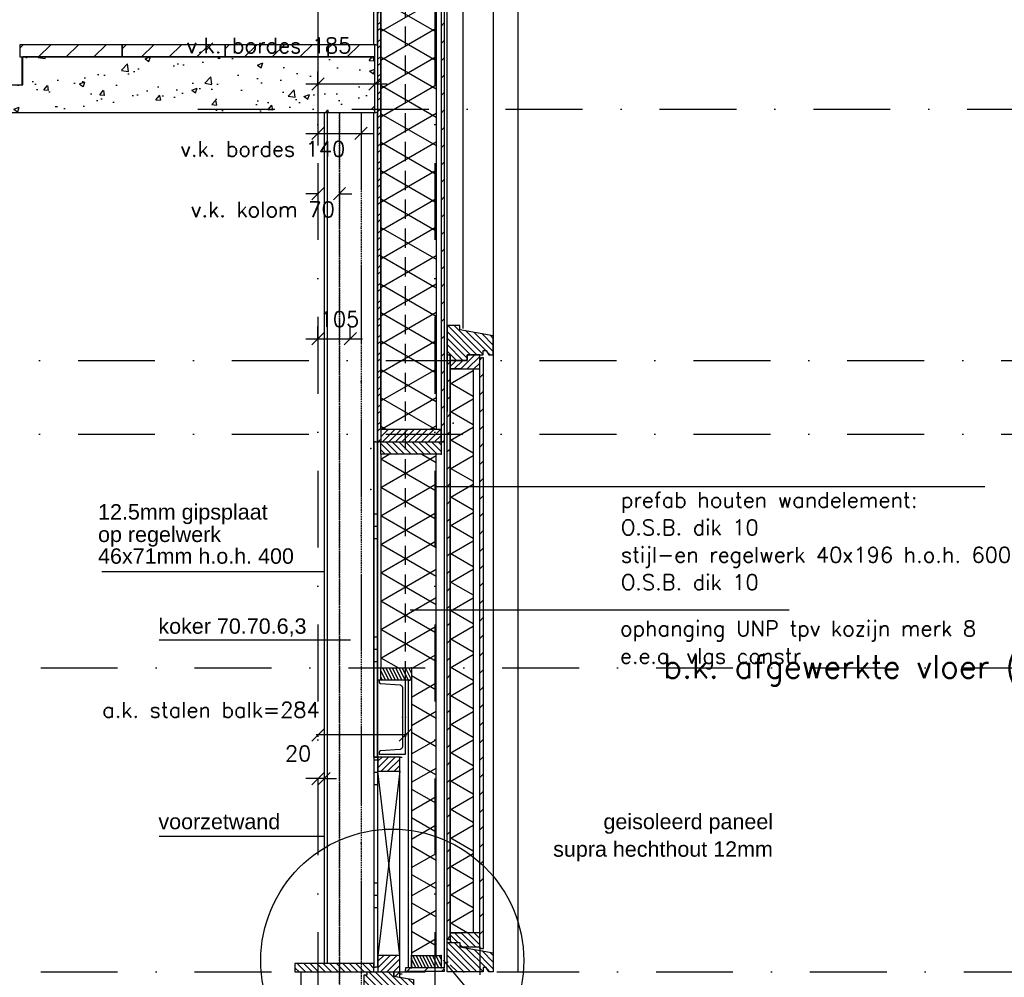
# Model space of a CAD drawing. Extents: x 0 to 317513, y 0 to 193913.
# Tile 89 of 105: x 237278 to 240478, y 156494 to 159607. Entities that reach past the tile are written whole.
import ezdxf

# ---------------------------------------------------------------- set-up
doc = ezdxf.new("R2010")
doc.units = 0
doc.header["$LTSCALE"] = 20
doc.header["$MEASUREMENT"] = 0
doc.header["$PDSIZE"] = -1
for name, pattern in [('DASHDOT', [25, 12.5, -6.25, 0, -6.25]), ('DASHED2', [0.375, 0.25, -0.125]), ('DD1', [2.66667, 1.66667, -0.5, 0, -0.5]), ('HIDDEN2', [4.6875, 3.125, -1.5625])]:
    doc.linetypes.add(name, pattern=pattern)
doc.layers.get('0').update_dxf_attribs({"linetype": 'CONTINUOUS'})
doc.layers.get('DEFPOINTS').update_dxf_attribs({"linetype": 'CONTINUOUS'})
for name, color, linetype in [('25', 7, 'CONTINUOUS'), ('_DETAILNUMMERS', 4, 'CONTINUOUS'), ('A--01A1_ACEER', 1, 'CONTINUOUS'), ('A--124D2TRAPPEN', 4, 'CONTINUOUS'), ('A--A21--_F-23-', 9, 'CONTINUOUS'), ('A--A22--_F123-', 9, 'CONTINUOUS'), ('A--A25--_F--3-', 9, 'CONTINUOUS'), ('A--A35--_F--3-', 9, 'CONTINUOUS'), ('A--A42--_F--3-', 9, 'CONTINUOUS'), ('A--A42--_F-23-', 9, 'CONTINUOUS'), ('A--A42--_F123-', 9, 'CONTINUOUS'), ('A--L13A1_VLOEREN', 1, 'CONTINUOUS'), ('A--L21--', 3, 'CONTINUOUS'), ('A--L21--_F--3-', 7, 'CONTINUOUS'), ('A--L22D1_BINNENWAND', 1, 'CONTINUOUS'), ('A--L25--', 7, 'CONTINUOUS'), ('A--L25--_F-23-', 7, 'CONTINUOUS'), ('A--L28--', 7, 'CONTINUOUS'), ('A--L28--_F--3-', 1, 'CONTINUOUS'), ('A--L28D1_KONSTRUKTIES', 1, 'CONTINUOUS'), ('A--L28DC1_KONSTRUKTIES', 1, 'HIDDEN2'), ('A--L30--', 7, 'CONTINUOUS'), ('A--L30--_F123-', 7, 'CONTINUOUS'), ('A--L31--', 2, 'CONTINUOUS'), ('A--L31--_F--3-', 7, 'CONTINUOUS'), ('A--L31A1_BUITENKOZIJN', 1, 'CONTINUOUS'), ('A--L31D1_BUITENKOZIJN', 1, 'CONTINUOUS'), ('A--L42--', 7, 'CONTINUOUS'), ('A--L42--_F--3-', 7, 'CONTINUOUS'), ('A--L42--_F-23-', 7, 'CONTINUOUS'), ('A--M$1A-_F123-', 1, 'CONTINUOUS'), ('A--M01A1_MAATVOERING', 1, 'CONTINUOUS'), ('A--M01B1_HOOGTE_MAATV', 1, 'CONTINUOUS'), ('A--T$1A-_F123_20', 1, 'CONTINUOUS'), ('A--T01A-25_TEKST', 2, 'CONTINUOUS'), ('A--T01B2_HOOGTE_MAATV', 2, 'CONTINUOUS'), ('A--T01B3_HOOGTE_MAATV', 3, 'CONTINUOUS'), ('STRAMIEN', 8, 'DD1'), ('X--LR---_CP', 7, 'CONTINUOUS'), ('Ztrappenrood', 1, 'CONTINUOUS')]:
    doc.layers.add(name, color=color, linetype=linetype)
doc.styles.add('ALFA-0_25', font='ROMANS')
doc.styles.add('EB2', font='ARIAL.TTF')
doc.styles.add('HIEMSTRA', font='romans.shx')
doc.styles.add('HOOGTEXT', font='ROMANS.shx', dxfattribs={"height": 2.5})
doc.dimstyles.new('ALFA-0_25', dxfattribs={"dimscale": 40, "dimtxt": 2.5, "dimasz": 2.5, "dimexe": 0.3, "dimexo": 0.3, "dimgap": 1.25, "dimtad": 1, "dimdec": 0, "dimzin": 0, "dimdsep": 46, "dimtxsty": 'ALFA-0_25', "dimblk1": 'OBLIQUE', "dimblk2": 'OBLIQUE', "dimsah": 1, "dimcen": 0.09, "dimdle": 0.3, "dimclrd": 1, "dimclre": 1, "dimclrt": 2, "dimadec": 0, "dimazin": 0, "dimtfac": 1, "dimtdec": 0, "dimtofl": 0, "dimtmove": 2, "dimatfit": 3, "dimldrblk": 'OBLIQUE', "dimfxl": 0, "dimtvp": 625, "dimtolj": 1, "dimtzin": 0, "dimarcsym": 0})
doc.dimstyles.get("Standard").update_dxf_attribs({"dimscale": 40, "dimtxt": 2.5, "dimasz": 2, "dimexe": 0.3, "dimexo": 0.3, "dimgap": 2, "dimtad": 1, "dimdec": 0, "dimzin": 0, "dimdsep": 46, "dimtxsty": 'HIEMSTRA', "dimblk1": 'OBLIQUE', "dimblk2": 'OBLIQUE', "dimsah": 1, "dimcen": 0.09, "dimdle": 0.3, "dimclrd": 1, "dimclre": 1, "dimclrt": 3, "dimadec": 0, "dimazin": 0, "dimtfac": 1, "dimtdec": 4, "dimtix": 1, "dimtmove": 2, "dimatfit": 3, "dimldrblk": 'OBLIQUE', "dimfxl": 0, "dimtvp": 625, "dimtolj": 1, "dimtzin": 0, "dimarcsym": 0})
doc.dimstyles.new('STANDARD$0', dxfattribs={"dimscale": 50, "dimtxt": 2.5, "dimasz": 2, "dimexe": 2, "dimexo": 0, "dimgap": 2, "dimtad": 1, "dimdec": 0, "dimzin": 0, "dimdsep": 46, "dimtxsty": 'ALFA-0_25', "dimblk1": 'OBLIQUE', "dimblk2": 'OBLIQUE', "dimsah": 1, "dimcen": -3, "dimdle": 2, "dimclrd": 1, "dimclre": 1, "dimclrt": 2, "dimadec": 0, "dimazin": 0, "dimtfac": 0.666667, "dimtofl": 0, "dimtmove": 2, "dimatfit": 3, "dimldrblk": 'OBLIQUE', "dimfxl": 0, "dimtvp": 0.833333, "dimtolj": 1, "dimtzin": 0, "dimarcsym": 0})
pattern_1 = [(135, (397244.686, 58203.424), (10.6066017, 10.6066017), [])]
pattern_2 = [(180, (0, 0), (-5e-14, -400), []), (180, (-5e-15, -40), (-5e-14, -400), []), (180, (-1e-14, -80), (-5e-14, -400), [])]

# ---------------------------------------------------------------- blocks, each defined once
blk = doc.blocks.new('HOOGTEP')
at = {"layer": 'A--M01A1_MAATVOERING'}
for p, q in [((0, 0), (0.624, 2.33)), ((0.624, 2.33), (8.794, 2.33)), ((-2.415, 0.647), (0, 0))]:
    blk.add_line(p, q, dxfattribs=at)
at = {"layer": 'A--M01B1_HOOGTE_MAATV'}
blk.add_line((-1.379, 0), (0.911, 0), dxfattribs=at)
at = {"layer": 'A--T01B2_HOOGTE_MAATV', "style": 'HOOGTEXT', "flags": 4}
blk.add_attdef('TEKST', (1.84, -0.671), '', height=1.5, dxfattribs=at)
at = {"layer": 'A--T01B3_HOOGTE_MAATV', "style": 'HOOGTEXT', "flags": 4}
blk.add_attdef('HOOGTE', (1.673, 3.819), '', height=1.75, dxfattribs=at)
blk = doc.blocks.new('*U835')
at = {"layer": 'A--A42--_F-23-', "linetype": 'Continuous'}
h = blk.add_hatch(dxfattribs=at)
h.set_pattern_fill('ALFALINE', color=256, scale=40, style=0)
h.set_pattern_definition([(45, (-238779.343, -156587.32), (-28.284271, 28.284271), [])])
h.paths.add_polyline_path([(0, 0), (-6, 0), (-6, 1920.1), (0, 1920.1), (6, 1920.1), (6, 0)])
at = {"layer": 'A--L42--_F-23-', "color": 2, "linetype": 'Continuous'}
for points in [[(0, 0), (-6, 0), (-6, 1920.1), (0, 1920.1)], [(0, 0), (6, 0), (6, 1920.1), (0, 1920.1)]]:
    blk.add_lwpolyline(points, dxfattribs=at)
blk = doc.blocks.new('_OBLIQUE')
at = {"color": 0, "linetype": 'ByBlock'}
blk.add_line((-0.5, -0.5), (0.5, 0.5), dxfattribs=at)
blk = doc.blocks.new('*D381')
at = {"layer": 'A--M$1A-_F123-', "color": 1, "lineweight": -2}
for p, q in [((238537.4, 157281.6), (238241.3, 157281.6)), ((238247.3, 157281.1), (238247.3, 157275.6)), ((238531.4, 157281.1), (238531.4, 157275.6))]:
    blk.add_line(p, q, dxfattribs=at)
at = {"layer": 'DEFPOINTS', "color": 0}
for p in [(238247.3, 157287.1), (238531.4, 157287.1), (238247.3, 157281.6)]:
    blk.add_point(p, dxfattribs=at)
at = {"layer": 'A--M$1A-_F123-', "color": 1, "lineweight": -2, "xscale": 40, "yscale": 40, "zscale": 40, "rotation": 180}
blk.add_blockref('_OBLIQUE', (238247.3, 157281.6), dxfattribs=at)
at = {"layer": 'A--M$1A-_F123-', "color": 1, "lineweight": -2, "xscale": 40, "yscale": 40, "zscale": 40}
blk.add_blockref('_OBLIQUE', (238531.4, 157281.6), dxfattribs=at)
at = {"layer": 'A--M$1A-_F123-', "color": 2, "insert": (237899.4, 157362.8), "char_height": 50, "attachment_point": 5, "style": 'HIEMSTRA'}
blk.add_mtext('\\A1;a.k. stalen balk=284', dxfattribs=at)
blk = doc.blocks.new('*U833')
at = {"layer": 'A--A42--_F-23-', "linetype": 'Continuous'}
h = blk.add_hatch(dxfattribs=at)
h.set_pattern_fill('ALFALINE', color=256, scale=40, style=0)
h.set_pattern_definition([(45, (-238657.343, -156518.81), (-28.284271, 28.284271), [])])
h.paths.add_polyline_path([(0, 0), (0, -6), (-125, -6), (-125, 0), (-125, 6), (0, 6)])
at = {"layer": 'A--L42--_F-23-', "color": 2, "linetype": 'Continuous'}
for points in [[(0, 0), (0, 6), (-125, 6), (-125, 0)], [(0, 0), (0, -6), (-125, -6), (-125, 0)]]:
    blk.add_lwpolyline(points, dxfattribs=at)
blk = doc.blocks.new('*U832')
at = {"layer": 'A--A42--_F-23-', "linetype": 'Continuous'}
h = blk.add_hatch(dxfattribs=at)
h.set_pattern_fill('ALFALINE', color=256, scale=40, style=0)
h.set_pattern_definition([(45, (-238672.343, -156616.32), (-28.284271, 28.284271), [])])
h.paths.add_polyline_path([(0, 0), (-5, 0), (-5, 1901.1), (0, 1901.1), (5, 1901.1), (5, 0)])
at = {"layer": 'A--L42--_F-23-', "color": 2, "linetype": 'Continuous'}
for points in [[(0, 0), (-5, 0), (-5, 1901.1), (0, 1901.1)], [(0, 0), (5, 0), (5, 1901.1), (0, 1901.1)]]:
    blk.add_lwpolyline(points, dxfattribs=at)
blk = doc.blocks.new('*U831')
at = {"layer": 'A--A21--_F-23-', "linetype": 'Continuous'}
h = blk.add_hatch(dxfattribs=at)
h.set_pattern_fill('ALFAISO', color=256, scale=80, angle=270, style=0)
h.set_pattern_definition([(330, (-40, 7e-15), (40, 69.282), []), (30, (-40, 7e-15), (-40, 69.282), [])])
h.paths.add_polyline_path([(0, 0), (37.5, 0), (37.5, -1833.1), (0, -1833.1), (-37.5, -1833.1), (-37.5, 0)])
at = {"layer": 'A--L21--_F--3-', "color": 3, "linetype": 'Continuous'}
for points in [[(0, 0), (-37.5, 0), (-37.5, -1833.1), (0, -1833.1)], [(0, 0), (37.5, 0), (37.5, -1833.1), (0, -1833.1)]]:
    blk.add_lwpolyline(points, dxfattribs=at)
blk = doc.blocks.new('*U797')
at = {"layer": 'A--A42--_F-23-', "linetype": 'Continuous'}
h = blk.add_hatch(dxfattribs=at)
h.set_pattern_fill('ALFALINE', color=256, scale=40, style=0)
h.set_pattern_definition([(45, (-238446.343, -164279.32), (-28.284271, 28.284271), [])])
h.paths.add_polyline_path([(0, 0), (5, 0), (5, -6045), (0, -6045), (-5, -6045), (-5, 0)])
at = {"layer": 'A--L42--_F-23-', "color": 2, "linetype": 'Continuous'}
for points in [[(0, 0), (-5, 0), (-5, -6045), (0, -6045)], [(0, 0), (5, 0), (5, -6045), (0, -6045)]]:
    blk.add_lwpolyline(points, dxfattribs=at)
blk = doc.blocks.new('NH40_196')
at = {"layer": 'A--A25--_F--3-'}
h = blk.add_hatch(dxfattribs=at)
h.set_pattern_fill('ALFALINE', color=256, scale=15, style=0, pattern_type=2)
h.set_pattern_definition([(45, (-6, 0), (-10.6066, 10.6066), [])])
h.paths.add_polyline_path([(0, 0), (0, 196), (40, 196), (40, 0)])
at = {"layer": 'A--L25--_F-23-', "color": 2, "linetype": 'Continuous'}
blk.add_lwpolyline([(0, 0), (0, 196), (40, 196), (40, 0)], close=True, dxfattribs=at)
at = {"layer": 'X--LR---_CP'}
for p in [(0, 0), (0, 0), (40, 0)]:
    blk.add_point(p, dxfattribs=at)
blk = doc.blocks.new('*U796')
at = {"layer": 'A--A42--_F--3-', "linetype": 'Continuous'}
h = blk.add_hatch(dxfattribs=at)
h.set_pattern_fill('ALFALINE', color=256, scale=40, angle=45, style=0)
h.set_pattern_definition([(90, (-238435.093, -159525.63), (-40, 7e-15), [])])
h.paths.add_polyline_path([(0, 0), (-6.2, 0), (-6.2, 4274.7), (0, 4274.7), (6.2, 4274.7), (6.2, 0)])
at = {"layer": 'A--L42--_F--3-', "color": 3, "linetype": 'Continuous'}
for points in [[(0, 0), (-6.2, 0), (-6.2, 4274.7), (0, 4274.7)], [(0, 0), (-6.2, 0), (-6.2, 4274.7), (0, 4274.7)], [(0, 0), (-6.2, 0), (-6.2, 4274.7), (0, 4274.7)], [(0, 0), (6.2, 0), (6.2, 4274.7), (0, 4274.7)]]:
    blk.add_lwpolyline(points, dxfattribs=at)
blk = doc.blocks.new('*U795')
at = {"layer": 'A--A42--_F--3-', "linetype": 'Continuous'}
h = blk.add_hatch(dxfattribs=at)
h.set_pattern_fill('ALFALINE', color=256, scale=40, angle=45, style=0)
h.set_pattern_definition([(90, (-238435.093, -157209.313), (-40, 7e-15), [])])
h.paths.add_polyline_path([(0, 0), (-6.2, 0), (-6.2, 2096.3), (0, 2096.3), (6.2, 2096.3), (6.2, 0)])
at = {"layer": 'A--L42--_F--3-', "color": 3, "linetype": 'Continuous'}
for points in [[(0, 0), (-6.2, 0), (-6.2, 2096.3), (0, 2096.3)], [(0, 0), (-6.2, 0), (-6.2, 2096.3), (0, 2096.3)], [(0, 0), (-6.2, 0), (-6.2, 2096.3), (0, 2096.3)], [(0, 0), (6.2, 0), (6.2, 2096.3), (0, 2096.3)]]:
    blk.add_lwpolyline(points, dxfattribs=at)
blk = doc.blocks.new('Q020676-')
at = {"layer": 'A--L28--_F--3-', "color": 4, "linetype": 'Continuous'}
blk.add_lwpolyline([(0, -120), (0, 120), (85, 120), (85, 114.4, -0.391021), (80.9, 109.9), (17.3, 104.9, 0.39104), (9.5, 96.4), (9.5, -96.4, 0.39104), (17.3, -104.9), (80.9, -109.9, -0.391021), (85, -114.4), (85, -120)], format="xyb", close=True, dxfattribs=at)
at = {"layer": 'X--LR---_CP', "color": 4, "linetype": 'Continuous'}
for p in [(0, 0), (0, 0), (9.5, 0)]:
    blk.add_point(p, dxfattribs=at)
blk = doc.blocks.new('*D516')
at = {"layer": 'A--M$1A-_F123-', "color": 1, "lineweight": -2}
for p, q in [((238247.3, 159392.1), (238247.3, 159438.1)), ((238432.3, 159392.1), (238432.3, 159438.1)), ((238207.3, 159398.1), (238472.3, 159398.1))]:
    blk.add_line(p, q, dxfattribs=at)
at = {"layer": 'DEFPOINTS', "color": 0}
for p in [(238432.3, 159398.1), (238247.3, 159392.1), (238432.3, 159392.1)]:
    blk.add_point(p, dxfattribs=at)
at = {"layer": 'A--M$1A-_F123-', "color": 1, "lineweight": -2, "xscale": 40, "yscale": 40, "zscale": 40, "rotation": 180}
blk.add_blockref('_OBLIQUE', (238247.3, 159398.1), dxfattribs=at)
at = {"layer": 'A--M$1A-_F123-', "color": 1, "lineweight": -2, "xscale": 40, "yscale": 40, "zscale": 40}
blk.add_blockref('_OBLIQUE', (238432.3, 159398.1), dxfattribs=at)
at = {"layer": 'A--M$1A-_F123-', "color": 2, "insert": (238087.9, 159523.1), "char_height": 50, "attachment_point": 5, "style": 'ALFA-0_25'}
blk.add_mtext('\\A1;v.k. bordes 185', dxfattribs=at)
blk = doc.blocks.new('*U794')
at = {"layer": 'A--A42--_F-23-', "linetype": 'Continuous'}
h = blk.add_hatch(dxfattribs=at)
h.set_pattern_fill('ALFALINE', color=256, scale=40, style=0)
h.set_pattern_definition([(45, (-238652.343, -159943.833), (-28.284271, 28.284271), [])])
h.paths.add_polyline_path([(0, 0), (5, 0), (5, -1709.5), (0, -1709.5), (-5, -1709.5), (-5, 0)])
at = {"layer": 'A--L42--_F-23-', "color": 2, "linetype": 'Continuous'}
for points in [[(0, 0), (-5, 0), (-5, -1709.5), (0, -1709.5)], [(0, 0), (5, 0), (5, -1709.5), (0, -1709.5)]]:
    blk.add_lwpolyline(points, dxfattribs=at)
blk = doc.blocks.new('*U793')
at = {"layer": 'A--A42--_F-23-', "linetype": 'Continuous'}
h = blk.add_hatch(dxfattribs=at)
h.set_pattern_fill('ALFALINE', color=256, scale=40, style=0)
h.set_pattern_definition([(45, (-238446.343, -159943.833), (-28.284271, 28.284271), [])])
h.paths.add_polyline_path([(0, 0), (5, 0), (5, -1709.5), (0, -1709.5), (-5, -1709.5), (-5, 0)])
at = {"layer": 'A--L42--_F-23-', "color": 2, "linetype": 'Continuous'}
for points in [[(0, 0), (-5, 0), (-5, -1709.5), (0, -1709.5)], [(0, 0), (5, 0), (5, -1709.5), (0, -1709.5)]]:
    blk.add_lwpolyline(points, dxfattribs=at)
blk = doc.blocks.new('*U791')
at = {"layer": 'A--A42--_F123-', "linetype": 'Continuous'}
h = blk.add_hatch(dxfattribs=at)
h.set_pattern_fill('ALFAPLST', color=256, scale=400, angle=180, style=0)
h.set_pattern_definition(pattern_2)
h.paths.add_polyline_path([(0, 0), (6, 0), (6, -1025), (0, -1025), (-6, -1025), (-6, 0)])
at = {"layer": 'A--L42--_F--3-', "color": 3, "linetype": 'Continuous'}
for points in [[(0, 0), (-6, 0), (-6, -1025), (0, -1025)], [(0, 0), (6, 0), (6, -1025), (0, -1025)]]:
    blk.add_lwpolyline(points, dxfattribs=at)
blk = doc.blocks.new('*U790')
at = {"layer": 'A--L30--_F123-', "color": 1, "linetype": 'Continuous'}
blk.add_lwpolyline([(0, 0), (-5, 0), (-5, 776), (0, 776)], dxfattribs=at)
blk.add_lwpolyline([(0, 0), (-5, 0), (-5, 776), (0, 776)], dxfattribs=at)
blk = doc.blocks.new('*U789')
at = {"layer": 'A--L30--_F123-', "color": 1, "linetype": 'Continuous'}
blk.add_lwpolyline([(0, 0), (5, 0), (5, -1709.5), (0, -1709.5)], dxfattribs=at)
blk.add_lwpolyline([(0, 0), (5, 0), (5, -1709.5), (0, -1709.5)], dxfattribs=at)
blk = doc.blocks.new('*U788')
at = {"layer": 'A--L30--_F123-', "color": 1, "linetype": 'Continuous'}
blk.add_lwpolyline([(0, 0), (-5, 0), (-5, 934.5), (0, 934.5)], dxfattribs=at)
blk.add_lwpolyline([(0, 0), (-5, 0), (-5, 934.5), (0, 934.5)], dxfattribs=at)
blk = doc.blocks.new('*U787')
at = {"layer": 'A--L30--_F123-', "color": 1, "linetype": 'Continuous'}
blk.add_lwpolyline([(0, 0), (-7.5, 0), (-7.5, 705.6), (0, 705.6)], dxfattribs=at)
blk.add_lwpolyline([(0, 0), (-7.5, 0), (-7.5, 705.6), (0, 705.6)], dxfattribs=at)
blk = doc.blocks.new('Q020279-')
at = {"layer": 'A--A25--_F--3-'}
h = blk.add_hatch(dxfattribs=at)
h.set_pattern_fill('ALFALINE', color=256, scale=15, style=0, pattern_type=2)
h.set_pattern_definition([(45, (0, 0), (-10.6066, 10.6066), [])])
h.paths.add_polyline_path([(0, 0), (0, 71), (46, 71), (46, 0)])
at = {"layer": 'A--L25--_F-23-', "color": 2, "linetype": 'Continuous'}
blk.add_lwpolyline([(0, 0), (0, 71), (46, 71), (46, 0)], close=True, dxfattribs=at)
at = {"layer": 'X--LR---_CP'}
for p in [(0, 0), (0, 0), (46, 0)]:
    blk.add_point(p, dxfattribs=at)
blk = doc.blocks.new('*U786')
at = {"layer": 'A--A42--_F123-', "linetype": 'Continuous'}
h = blk.add_hatch(dxfattribs=at)
h.set_pattern_fill('ALFAPLST', color=256, scale=400, angle=180, style=0)
h.set_pattern_definition(pattern_2)
h.paths.add_polyline_path([(0, 0), (6, 0), (6, -683), (0, -683), (-6, -683), (-6, 0)])
at = {"layer": 'A--L42--_F--3-', "color": 3, "linetype": 'Continuous'}
for points in [[(0, 0), (-6, 0), (-6, -683), (0, -683)], [(0, 0), (6, 0), (6, -683), (0, -683)]]:
    blk.add_lwpolyline(points, dxfattribs=at)
blk = doc.blocks.new('*D428')
at = {"layer": 'A--M$1A-_F123-', "color": 1, "lineweight": -2}
for p, q in [((238207.3, 159237.4), (238427.3, 159237.4)), ((238247.3, 159241), (238247.3, 159197.4)), ((238387.3, 159241), (238387.3, 159197.4))]:
    blk.add_line(p, q, dxfattribs=at)
at = {"layer": 'DEFPOINTS', "color": 0}
for p in [(238247.3, 159241), (238387.3, 159241), (238387.3, 159237.4)]:
    blk.add_point(p, dxfattribs=at)
at = {"layer": 'A--M$1A-_F123-', "color": 1, "lineweight": -2, "xscale": 40, "yscale": 40, "zscale": 40, "rotation": 180}
blk.add_blockref('_OBLIQUE', (238247.3, 159237.4), dxfattribs=at)
at = {"layer": 'A--M$1A-_F123-', "color": 1, "lineweight": -2, "xscale": 40, "yscale": 40, "zscale": 40}
blk.add_blockref('_OBLIQUE', (238387.3, 159237.4), dxfattribs=at)
at = {"layer": 'A--M$1A-_F123-', "color": 2, "insert": (238068, 159186.6), "char_height": 50, "attachment_point": 5, "style": 'ALFA-0_25'}
blk.add_mtext('\\A1;v.k. bordes 140', dxfattribs=at)
blk = doc.blocks.new('*D423')
at = {"layer": 'A--M$1A-_F123-', "color": 1, "lineweight": -2}
for p, q in [((238247.3, 159044.5), (238247.3, 159001)), ((238317.3, 159044.5), (238317.3, 159001)), ((238247.3, 159041), (238207.3, 159041)), ((238317.3, 159041), (238357.3, 159041))]:
    blk.add_line(p, q, dxfattribs=at)
at = {"layer": 'DEFPOINTS', "color": 0}
for p in [(238247.3, 159044.5), (238317.3, 159044.5), (238317.3, 159041)]:
    blk.add_point(p, dxfattribs=at)
at = {"layer": 'A--M$1A-_F123-', "color": 1, "lineweight": -2, "xscale": 40, "yscale": 40, "zscale": 40}
blk.add_blockref('_OBLIQUE', (238247.3, 159041), dxfattribs=at)
at = {"layer": 'A--M$1A-_F123-', "color": 1, "lineweight": -2, "xscale": 40, "yscale": 40, "zscale": 40, "rotation": 180}
blk.add_blockref('_OBLIQUE', (238317.3, 159041), dxfattribs=at)
at = {"layer": 'A--M$1A-_F123-', "color": 2, "insert": (238068, 158990.1), "char_height": 50, "attachment_point": 5, "style": 'ALFA-0_25'}
blk.add_mtext('\\A1;v.k. kolom 70', dxfattribs=at)
blk = doc.blocks.new('*D426')
at = {"layer": 'A--M$1A-_F123-', "color": 1, "lineweight": -2}
for p, q in [((238247.3, 158568.2), (238247.3, 158609.7)), ((238352.3, 158568.2), (238352.3, 158609.7)), ((238207.3, 158569.7), (238392.3, 158569.7))]:
    blk.add_line(p, q, dxfattribs=at)
at = {"layer": 'DEFPOINTS', "color": 0}
for p in [(238247.3, 158568.2), (238352.3, 158569.7), (238352.3, 158568.2)]:
    blk.add_point(p, dxfattribs=at)
at = {"layer": 'A--M$1A-_F123-', "color": 1, "lineweight": -2, "xscale": 40, "yscale": 40, "zscale": 40, "rotation": 180}
blk.add_blockref('_OBLIQUE', (238247.3, 158569.7), dxfattribs=at)
at = {"layer": 'A--M$1A-_F123-', "color": 1, "lineweight": -2, "xscale": 40, "yscale": 40, "zscale": 40}
blk.add_blockref('_OBLIQUE', (238352.3, 158569.7), dxfattribs=at)
at = {"layer": 'A--M$1A-_F123-', "color": 2, "insert": (238317.3, 158633.4), "char_height": 50, "attachment_point": 5, "style": 'ALFA-0_25'}
blk.add_mtext('\\A1;105', dxfattribs=at)
blk = doc.blocks.new('*D420')
at = {"layer": 'A--M$1A-_F123-', "color": 1, "lineweight": -2}
for p, q in [((238247.3, 157139.8), (238207.3, 157139.8)), ((238267.4, 157139.8), (238247.3, 157139.8)), ((238247.3, 157139.3), (238247.3, 157133.8)), ((238267.4, 157139.8), (238307.4, 157139.8)), ((238267.4, 157139.3), (238267.4, 157133.8))]:
    blk.add_line(p, q, dxfattribs=at)
at = {"layer": 'DEFPOINTS', "color": 0}
for p in [(238247.3, 157145.3), (238247.3, 157139.8), (238267.4, 157145.3)]:
    blk.add_point(p, dxfattribs=at)
at = {"layer": 'A--M$1A-_F123-', "color": 1, "lineweight": -2, "xscale": 40, "yscale": 40, "zscale": 40}
blk.add_blockref('_OBLIQUE', (238247.3, 157139.8), dxfattribs=at)
at = {"layer": 'A--M$1A-_F123-', "color": 1, "lineweight": -2, "xscale": 40, "yscale": 40, "zscale": 40, "rotation": 180}
blk.add_blockref('_OBLIQUE', (238267.4, 157139.8), dxfattribs=at)
at = {"layer": 'A--M$1A-_F123-', "color": 2, "insert": (238182.6, 157221.1), "char_height": 50, "attachment_point": 5, "style": 'HIEMSTRA'}
blk.add_mtext('\\A1;20', dxfattribs=at)

msp = doc.modelspace()

# ---------------------------------------------------------------- hatches: boundary and pattern name
at = {"layer": 'A--01A1_ACEER'}
h = msp.add_hatch(dxfattribs=at)
h.set_pattern_fill('ANSI31', color=256, scale=20, style=0)
h.set_pattern_definition([(45, (152388.14, 94381.204), (-44.90128, 44.90128), [])])
h.paths.add_polyline_path([(237277.7, 159525.6), (237277.7, 159485.6), (237610.7, 159485.6), (237610.7, 159525.6)])
h = msp.add_hatch(dxfattribs=at)
h.set_pattern_fill('ANSI31', color=256, scale=20, style=0)
h.set_pattern_definition([(45, (152723.14, 94381.204), (-44.90128, 44.90128), [])])
h.paths.add_polyline_path([(237610.7, 159525.6), (237610.7, 159485.6), (237945.7, 159485.6), (237945.7, 159525.6)])
h = msp.add_hatch(dxfattribs=at)
h.set_pattern_fill('ANSI31', color=256, scale=20, style=0)
h.set_pattern_definition([(45, (153058.14, 94381.204), (-44.90128, 44.90128), [])])
h.paths.add_polyline_path([(237945.7, 159525.6), (237945.7, 159485.6), (238280.7, 159485.6), (238280.7, 159525.6)])
h = msp.add_hatch(dxfattribs=at)
h.set_pattern_fill('ANSI31', color=256, scale=20, style=0)
h.set_pattern_definition([(45, (140998.254, 94381.174), (-44.90128, 44.90128), [])])
h.paths.add_polyline_path([(238318.2, 159485.6), (238432.3, 159485.6), (238432.3, 159525.6), (238280.7, 159525.6), (238280.7, 159485.6)])
h = msp.add_hatch(dxfattribs=at)
h.set_pattern_fill('AR-CONC', color=256, style=0)
h.set_pattern_definition([(50, (150940.62, 94381.17), (182.18467, -15.93909), [19.05, -209.55]), (355, (150940.62, 94381.17), (-35.24283, 191.05664), [15.24, -167.64]), (100.451, (150955.8, 94379.85), (146.9425, 175.1167), [16.19, -178.09]), (46.1842, (150940.62, 94431.97), (271.07904, -42.04233), [28.575, -314.325]), (96.6356, (150963.2, 94428.47), (237.40423, 247.42556), [24.285, -267.135]), (351.184, (150940.62, 94431.97), (237.4046, 247.4251), [22.86, -251.46]), (21, (150966.02, 94419.27), (151.61488, -102.26552), [19.05, -209.55]), (326, (150966.02, 94419.27), (61.80203, 184.18797), [15.24, -167.64]), (71.4514, (150978.65, 94410.75), (213.4165, 81.92286), [16.19, -178.09]), (37.5, (150940.62, 94381.174), (3.088603, 84.55504), [0, -165.608, 0, -170.18, 0, -168.275]), (7.5, (150940.62, 94381.17), (66.81966, 100.180575), [0, -97.028, 0, -161.798, 0, -64.135]), (327.5, (150883.976, 94381.174), (135.590595, -5.728744), [0, -63.5, 0, -198.12, 0, -262.89]), (317.5, (150858.58, 94381.17), (148.12918, 25.42649), [0, -82.55, 0, -131.572, 0, -186.69])])
h.paths.add_polyline_path([(238247.3, 159485.6), (238247.3, 159305.6), (237187.6, 159305.6), (237187.6, 159395.6), (237287.6, 159395.6), (237287.6, 159485.6)])
h.paths.add_polyline_path([(238247.3, 159305.6), (238247.3, 159485.6), (238432.3, 159485.6), (238432.3, 159305.6)])
at = {"layer": 'A--A21--_F-23-'}
h = msp.add_hatch(dxfattribs=at)
h.set_pattern_fill('ALFAISO', color=256, scale=80, angle=270, style=0, pattern_type=2)
h.set_pattern_definition([(30, (166700.18, 261694.92), (40, -69.28203), []), (330, (166700.18, 261694.92), (-40, -69.28203), [])])
h.paths.add_polyline_path([(238551.3, 159903.8), (238631.3, 159903.8), (238631.3, 158274.3), (238451.3, 158274.3), (238451.3, 159903.8)])
h = msp.add_hatch(dxfattribs=at)
h.set_pattern_fill('ALFAISO', color=256, scale=80, angle=270, style=0, pattern_type=2)
h.set_pattern_definition([(330, (167012.104, 54763.725), (40, 69.28203), []), (30, (167012.104, 54763.725), (-40, 69.28203), [])])
h.paths.add_polyline_path([(238551.3, 156564.8), (238631.3, 156564.8), (238631.3, 158194.3), (238451.3, 158194.3), (238451.3, 157499.3), (238551.3, 157499.3)])
at = {"layer": 'A--A25--_F--3-'}
h = msp.add_hatch(dxfattribs=at)
h.set_pattern_fill('ALFALINE', color=256, scale=15, style=0, pattern_type=2)
h.set_pattern_definition([(116.565, (238549.343, 157443.322), (-5.3033, -10.6066), [])])
h.paths.add_polyline_path([(238551.3, 157459.3), (238451.3, 157459.3), (238451.3, 157499.3), (238551.3, 157499.3)])
h = msp.add_hatch(dxfattribs=at)
h.set_pattern_fill('ALFALINE', color=256, scale=15, style=0, pattern_type=2)
h.set_pattern_definition([(116.565, (238337.421, 156556.81), (-5.3033, -10.6066), [])])
h.paths.add_polyline_path([(238647.3, 156524.8), (238551.3, 156524.8), (238551.3, 156564.8), (238647.3, 156564.8)])
at = {"layer": 'A--A35--_F--3-'}
h = msp.add_hatch(dxfattribs=at)
h.set_pattern_fill('ALFALINE', color=256, scale=15, style=0)
h.set_pattern_definition(pattern_1)
h.paths.add_polyline_path([(238817.3, 158578.9), (238708.3, 158598.4), (238708.3, 158612.4), (238667.3, 158612.4), (238667.3, 158517.4), (238677.3, 158517.4), (238677.3, 158499.3), (238732.3, 158499.3), (238732.3, 158517.4), (238784.3, 158517.4), (238784.3, 158531.4), (238794.3, 158531.4), (238802.3, 158517.4), (238817.3, 158517.4)])
h = msp.add_hatch(dxfattribs=at)
h.set_pattern_fill('ALFALINE', color=256, scale=15, angle=90, style=0)
h.set_pattern_definition([(45, (397244.686, 58203.424), (10.6066017, -10.6066017), [])])
h.paths.add_polyline_path([(238773.3, 158517.4), (238732.3, 158517.4), (238732.3, 158499.3), (238677.3, 158499.3), (238677.3, 158471.4), (238732.3, 158471.4), (238773.3, 158471.4)])
h = msp.add_hatch(dxfattribs=at)
h.set_pattern_fill('ALFALINE', color=256, scale=15, style=0)
h.set_pattern_definition(pattern_1)
h.paths.add_polyline_path([(238692.3, 156638.3), (238773.3, 156638.3), (238773.3, 156592.3), (238708.3, 156592.3), (238708.3, 156606.3), (238692.3, 156606.3)])
h.paths.add_polyline_path([(238677.3, 156638.3), (238692.3, 156638.3), (238692.3, 156606.3), (238677.3, 156606.3)])
h = msp.add_hatch(dxfattribs=at)
h.set_pattern_fill('ALFALINE', color=256, scale=15, style=0)
h.set_pattern_definition([(135, (390944.686, 63218.441), (10.6066017, 10.6066017), [])])
h.paths.add_polyline_path([(238772.4, 156580.8), (238817.3, 156572.8), (238817.3, 156511.3), (238802.3, 156511.3), (238794.3, 156525.3), (238772.4, 156525.3)])
h.paths.add_polyline_path([(238702.4, 156606.3), (238708.3, 156606.3), (238708.3, 156592.3), (238772.4, 156580.8), (238772.4, 156525.3), (238784.3, 156525.3), (238784.3, 156511.3), (238702.4, 156511.3)])
h.paths.add_polyline_path([(238667.3, 156606.3), (238692.5, 156606.3), (238692.5, 156511.3), (238692.3, 156511.3), (238677.3, 156511.3), (238677.3, 156541.3), (238667.3, 156541.3)])
h.paths.add_polyline_path([(238692.5, 156606.3), (238702.4, 156606.3), (238702.4, 156511.3), (238692.5, 156511.3)])
h = msp.add_hatch(dxfattribs=at)
h.set_pattern_fill('ALFALINE', color=256, scale=15, angle=90, style=0, pattern_type=2)
h.set_pattern_definition([(45, (237974.979, 156142.311), (10.6066, -10.6066), [])])
h.paths.add_polyline_path([(238513.4, 156564.7), (238442.4, 156564.7), (238442.4, 156511.3), (238493.4, 156511.3), (238493.4, 156497.3), (238513.4, 156493.8)])
h = msp.add_hatch(dxfattribs=at)
h.set_pattern_fill('ALFALINE', color=256, scale=15, style=0)
h.set_pattern_definition([(135, (390786.184, 63180.423), (10.6066017, 10.6066017), [])])
h.paths.add_polyline_path([(238358.8, 156538.3), (238428.8, 156538.3), (238428.8, 156511.3), (238358.8, 156511.3)])
h.paths.add_polyline_path([(238172.3, 156538.3), (238358.8, 156538.3), (238358.8, 156511.3), (238172.3, 156511.3)])
h = msp.add_hatch(dxfattribs=at)
h.set_pattern_fill('ALFALINE', color=256, scale=15, style=0, pattern_type=2)
h.set_pattern_definition([(135, (237974.965, 156142.311), (10.6066, 10.6066), [])])
h.paths.add_polyline_path([(238524.3, 156416.3), (238448.3, 156416.3), (238448.3, 156437.3), (238397.3, 156437.3), (238397.3, 156501.3), (238407.3, 156501.3), (238407.3, 156511.3), (238493.3, 156511.3), (238493.3, 156497.3), (238557.3, 156485.9), (238557.3, 156416.3), (238542.4, 156416.3), (238534.3, 156430.3), (238524.3, 156430.3)])

# ---------------------------------------------------------------- linework, layer by layer
for p, q in [((238667.3, 158612.4), (238667.3, 158332.9)), ((238667.3, 156606.3), (238667.3, 156767.2))]:
    msp.add_line(p, q)
at = {"layer": '_DETAILNUMMERS'}
msp.add_circle((238488.8, 156548), 427.3, dxfattribs=at)
at = {"layer": 'A--01A1_ACEER'}
for p, q in [((238247.3, 159567.4), (238247.3, 159205.5)), ((238773.3, 156594), (238773.3, 156501.9))]:
    msp.add_line(p, q, dxfattribs=at)
at = {"layer": 'A--01A1_ACEER', "linetype": 'DASHED2', "lineweight": 30}
msp.add_lwpolyline([(238192.3, 155354.3), (238317.3, 155354.3), (238317.3, 159305.6), (238387.3, 159305.6), (238387.3, 155284.3), (238192.3, 155284.3)], close=True, dxfattribs=at)
at = {"layer": 'A--124D2TRAPPEN'}
for points in [[(237187.6, 159305.6), (237187.6, 159305.6), (238432.3, 159305.6), (238432.3, 159485.6), (237287.6, 159485.6)], [(237307.6, 159485.6), (237307.6, 159485.6), (237307.6, 159485.6), (237307.6, 159485.6)], [(237309.6, 159485.6), (237309.6, 159485.6), (237309.6, 159485.6), (237309.6, 159485.6)]]:
    msp.add_lwpolyline(points, dxfattribs=at)
at = {"layer": 'A--A22--_F123-', "color": 2}
for p, q in [((238267.3, 159305.6), (238267.3, 156538.3)), ((238277.3, 159305.6), (238277.3, 156538.3))]:
    msp.add_line(p, q, dxfattribs=at)
at = {"layer": 'A--L13A1_VLOEREN'}
for points in [[(237315.2, 159485.6), (237610.7, 159485.6), (237610.7, 159525.6), (237277.7, 159525.6), (237277.7, 159485.6), (237315.2, 159485.6)], [(237648.2, 159485.6), (237945.7, 159485.6), (237945.7, 159525.6), (237610.7, 159525.6), (237610.7, 159485.6), (237648.2, 159485.6)], [(237983.2, 159485.6), (238280.7, 159485.6), (238280.7, 159525.6), (237945.7, 159525.6), (237945.7, 159485.6), (237983.2, 159485.6)], [(238318.2, 159485.6), (238432.3, 159485.6), (238432.3, 159525.6), (238280.7, 159525.6), (238280.7, 159485.6), (238318.2, 159485.6)]]:
    msp.add_lwpolyline(points, dxfattribs=at)
at = {"layer": 'A--L21--'}
for points in [[(238551.3, 159903.8), (238631.3, 159903.8), (238631.3, 158274.3), (238451.3, 158274.3), (238451.3, 159903.8), (238551.3, 159903.8), (238551.3, 159903.8)], [(238551.3, 156564.8), (238631.3, 156564.8), (238631.3, 158194.3), (238451.3, 158194.3), (238451.3, 157499.3), (238551.3, 157499.3), (238551.3, 156564.8)]]:
    msp.add_lwpolyline(points, close=True, dxfattribs=at)
at = {"layer": 'A--L22D1_BINNENWAND'}
msp.add_line((238192.3, 150051), (238192.3, 156511.3), dxfattribs=at)
at = {"layer": 'A--L25--_F-23-', "color": 2, "linetype": 'Continuous'}
for p, q in [((238451.3, 157459.3), (238451.3, 157499.3)), ((238451.3, 157499.3), (238551.3, 157499.3)), ((238551.3, 157499.3), (238551.3, 157459.3)), ((238551.3, 157459.3), (238451.3, 157459.3)), ((238551.3, 156524.8), (238551.3, 156564.8)), ((238551.3, 156564.8), (238647.3, 156564.8)), ((238551.3, 156564.8), (238551.3, 156524.8)), ((238551.3, 156524.8), (238551.3, 156564.8)), ((238647.3, 156564.8), (238647.3, 156524.8)), ((238647.3, 156564.8), (238647.3, 156524.8)), ((238647.3, 156524.8), (238551.3, 156524.8)), ((238647.3, 156524.8), (238551.3, 156524.8))]:
    msp.add_line(p, q, dxfattribs=at)
at = {"layer": 'A--L28D1_KONSTRUKTIES', "linetype": 'DASHED2'}
msp.add_line((238317.3, 159305.6), (238317.3, 155354.3), dxfattribs=at)
at = {"layer": 'A--L28D1_KONSTRUKTIES', "linetype": 'DASHDOT', "lineweight": 30}
msp.add_line((238387.3, 159305.6), (238387.3, 155284.3), dxfattribs=at)
at = {"layer": 'A--L28DC1_KONSTRUKTIES'}
msp.add_line((238531.4, 157459.3), (238531.4, 160935.7), dxfattribs=at)
at = {"layer": 'A--L31--'}
for p, q in [((238718.3, 159974), (238718.3, 159573.5)), ((238718.3, 159598.4), (238718.3, 158603.3))]:
    msp.add_line(p, q, dxfattribs=at)
for points in [[(238667.3, 159573.5), (238667.3, 160019.9), (238667.3, 160019.9)], [(238817.3, 160024.3), (238817.3, 160024.3), (238817.3, 159573.5)], [(238667.3, 156541.3), (238667.3, 159592.8)], [(238817.3, 159587.3), (238817.3, 156572.8)]]:
    msp.add_lwpolyline(points, dxfattribs=at)
at = {"layer": 'A--L31--_F--3-', "color": 2, "linetype": 'Continuous'}
for points in [[(238817.3, 158578.9), (238708.3, 158598.4), (238708.3, 158612.4), (238667.3, 158612.4), (238667.3, 158517.4), (238677.3, 158517.4), (238677.3, 158499.3), (238732.3, 158499.3), (238732.3, 158517.4), (238784.3, 158517.4), (238784.3, 158531.4), (238794.3, 158531.4), (238802.3, 158517.4), (238817.3, 158517.4)], [(238773.3, 158517.4), (238732.3, 158517.4), (238732.3, 158499.3), (238677.3, 158499.3), (238677.3, 158471.4), (238732.3, 158471.4), (238773.3, 158471.4), (238773.3, 158517.4)], [(238773.3, 156638.3), (238677.3, 156638.3), (238677.3, 156606.3), (238708.3, 156606.3), (238708.3, 156592.3), (238773.3, 156592.3)], [(238708.3, 156606.3), (238708.3, 156592.3), (238817.3, 156572.8), (238817.3, 156511.3), (238802.3, 156511.3), (238794.3, 156525.3), (238784.3, 156525.3), (238784.3, 156511.3), (238677.3, 156511.3), (238667.3, 156511.3), (238667.3, 156541.3), (238667.3, 156606.3)], [(238513.4, 156564.7), (238442.4, 156564.7), (238442.4, 156511.3), (238493.4, 156511.3), (238493.4, 156497.3), (238513.4, 156493.8), (238513.4, 156564.7)], [(238428.8, 156538.3), (238172.3, 156538.3), (238172.3, 156511.3), (238428.8, 156511.3)], [(238524.3, 156416.3), (238448.3, 156416.3), (238448.3, 156437.3), (238397.3, 156437.3), (238397.3, 156501.3), (238407.3, 156501.3), (238407.3, 156511.3), (238493.3, 156511.3), (238493.3, 156497.3), (238557.3, 156485.9), (238557.3, 156416.3), (238542.4, 156416.3), (238534.3, 156430.3), (238524.3, 156430.3)]]:
    msp.add_lwpolyline(points, close=True, dxfattribs=at)
at = {"layer": 'A--L31A1_BUITENKOZIJN'}
for p in [(238897.3, 160049.3), (238829.2, 156511.3)]:
    msp.add_line(p, (238897.3, 156511.3), dxfattribs=at)
at = {"layer": 'A--L31D1_BUITENKOZIJN'}
for p, q in [((238267.3, 157811.3), (237544.2, 157811.3)), ((238352.6, 157590.1), (237731.3, 157590.1)), ((238513.4, 156564.7), (238442.4, 157163.3, 0)), ((238513.4, 157163.3, 0), (238442.4, 156564.7)), ((238267.3, 156950.9), (237731.3, 156950.9)), ((238654, 156549.3), (238741.1, 156445.5))]:
    msp.add_line(p, q, dxfattribs=at)
at = {"layer": 'A--T01A-25_TEKST'}
for p, q in [((240415.3, 158087.6), (238631.3, 158087.6)), ((239778.6, 157686.7), (238547.3, 157686.7))]:
    msp.add_line(p, q, dxfattribs=at)
at = {"layer": 'STRAMIEN', "linetype": 'DASHDOT'}
for p, q in [((238247.3, 168142.5), (238247.3, 148770)), ((238627.3, 168142.5), (238627.3, 148770)), ((237857.2, 159315.6), (241970.6, 159315.6)), ((236467.3, 158499.3), (241970.6, 158499.3)), ((236467.3, 158259.3), (241970.6, 158259.3)), ((150828.6, 157499.3), (241970.6, 157499.3)), ((150828.6, 156511.3), (241970.6, 156511.3))]:
    msp.add_line(p, q, dxfattribs=at)
at = {"layer": 'X--LR---_CP'}
for p in [(238667.3, 158556.4), (238667.3, 158556.4), (238687.3, 158295.4), (238687.3, 158295.4), (238419, 158213.3), (238428.8, 158213.3), (238428.8, 158213.3), (238419, 158079.3), (238428.8, 158079.3), (238428.8, 158079.3), (238551.3, 157499.3), (238551.3, 157459.3), (238551.3, 157459.3), (238551.3, 156564.8), (238647.3, 156564.8), (238647.3, 156564.8), (238551.3, 156524.8), (238551.3, 156524.8), (238647.3, 156524.8), (238647.3, 156524.8), (238647.3, 156524.8), (238647.3, 156524.8)]:
    msp.add_point(p, dxfattribs=at)
at = {"layer": 'X--LR---_CP', "color": 1}
msp.add_point((238422.4, 156511.3), dxfattribs=at)
at = {"layer": 'Ztrappenrood'}
for p, q in [((237285.5, 159395.6), (237285.5, 159485.6)), ((237287.6, 159395.6), (237287.6, 159485.6)), ((237185.5, 159395.6), (237285.5, 159395.6)), ((237187.6, 159395.6), (237287.6, 159395.6))]:
    msp.add_line(p, q, dxfattribs=at)

# ---------------------------------------------------------------- block references
ref = msp.add_blockref('HOOGTEP', (240663.5, 157499.3), dxfattribs=dict(xscale=50, yscale=50, zscale=50))
ref.add_attrib('TEKST', 'b.k. afgewerkte vloer (2e verd)', (239369.8, 157465.8), dxfattribs={"layer": 'A--T01B2_HOOGTE_MAATV', "height": 75, "style": 'HOOGTEXT', "flags": 4})
ref.add_attrib('HOOGTE', '6850+P', (240747.1, 157690.3), dxfattribs={"layer": 'A--T01B3_HOOGTE_MAATV', "height": 87.5, "style": 'HOOGTEXT', "flags": 4})
at = {"layer": '25', "xscale": -1, "rotation": 90}
msp.add_blockref('Q020279-', (238513.4, 157209.3, 0), dxfattribs=at)
at = {"layer": 'A--L21--'}
msp.add_blockref('*U831', (238714.8, 158471.4), dxfattribs=at)
at = {"layer": 'A--L25--', "xscale": -1, "rotation": 90}
msp.add_blockref('NH40_196', (238647.3, 158274.3), dxfattribs=at)
at = {"layer": 'A--L25--', "rotation": 90}
msp.add_blockref('NH40_196', (238647.3, 158194.3), dxfattribs=at)
at = {"layer": 'A--L28--', "xscale": -1}
msp.add_blockref('Q020676-', (238531.4, 157339.3), dxfattribs=at)
at = {"layer": 'A--L30--'}
for name, p in [('*U790', (238446.3, 157459.3)), ('*U789', (238652.3, 158234.3)), ('*U788', (238546.3, 156524.8)), ('*U787', (238520.9, 156503.8, 0))]:
    msp.add_blockref(name, p, dxfattribs=at)
at = {"layer": 'A--L42--'}
for name, p in [('*U797', (238446.3, 164279.3)), ('*U796', (238435.1, 159525.6)), ('*U793', (238446.3, 159943.8)), ('*U794', (238652.3, 159943.8)), ('*U795', (238435.1, 157209.3)), ('*U832', (238672.3, 156616.3)), ('*U835', (238779.3, 156587.3)), ('*U791', (238434.8, 158234.3)), ('*U786', (238434.8, 157209.3)), ('*U833', (238657.3, 156518.8))]:
    msp.add_blockref(name, p, dxfattribs=at)

# ---------------------------------------------------------------- texts
at = {"layer": 'A--T$1A-_F123_20', "style": 'EB2'}
for s, p in [('12.5mm gipsplaat', (237532.4, 157981.8)), ('op regelwerk', (237532.4, 157908.7)), ('46x71mm h.o.h. 400', (237532.4, 157838.1)), ('koker 70.70.6,3', (237728.6, 157610.4)), ('voorzetwand', (237728.6, 156975.1)), ('geisoleerd paneel', (239175.3, 156975.1)), ('supra hechthout 12mm', (239011.8, 156885.6))]:
    msp.add_text(s, height=50, dxfattribs=at).set_placement(p)
at = {"layer": 'A--T01A-25_TEKST', "style": 'HIEMSTRA'}
for s, p in [('prefab houten wandelement:', (239231.9, 158020.5)), ('O.S.B. dik 10', (239231.9, 157931.3)), ('stijl-en regelwerk 40x196 h.o.h. 600', (239231.9, 157842.1)), ('O.S.B. dik 10', (239231.9, 157752.9)), ('ophanging UNP tpv kozijn merk 8', (239229.2, 157602.6)), ('e.e.a. vlgs constr.', (239229.2, 157513.4))]:
    msp.add_text(s, height=50, dxfattribs=at).set_placement(p)

# ---------------------------------------------------------------- dimensions: what is measured, and where the dimension line sits
at = {"layer": 'A--M$1A-_F123-'}
for base, p1, p2, text, dimstyle, override, picture, middle in [((238432.3, 159398.1), (238247.3, 159392.1), (238432.3, 159392.1), 'v.k. bordes <>', 'STANDARD$0', {"dimscale": 20, "dimclrt": 2, "dimtix": 0, "dimtofl": 0}, '*D516', (238087.9, 159523.1)), ((238387.3, 159237.4), (238247.3, 159241), (238387.3, 159241), 'v.k. bordes <>', 'STANDARD$0', {"dimscale": 20, "dimclrt": 2, "dimtix": 0, "dimtofl": 0}, '*D428', (238068, 159186.6)), ((238317.3, 159041), (238247.3, 159044.5), (238317.3, 159044.5), 'v.k. kolom <>', 'STANDARD$0', {"dimscale": 20, "dimclrt": 2, "dimtix": 0, "dimtofl": 0}, '*D423', (238068, 158990.1)), ((238247.3, 157281.6), (238531.4, 157287.1), (238247.3, 157287.1), 'a.k. stalen balk=<>', 'Standard', {"dimscale": 20, "dimclrt": 2}, '*D381', (237899.4, 157362.8))]:
    dim = msp.add_linear_dim(base=base, p1=p1, p2=p2, text=text, dimstyle=dimstyle, override=override, dxfattribs=at)
    dim.commit()
    dim.dimension.update_dxf_attribs({"geometry": picture, "text_midpoint": middle, "dimtype": 160})
for base, p1, p2, dimstyle, override, picture, middle in [((238352.3, 158569.7), (238247.3, 158568.2), (238352.3, 158568.2), 'ALFA-0_25', {"dimscale": 20, "dimasz": 2, "dimexe": 2, "dimexo": 0, "dimgap": 2, "dimcen": -3, "dimdle": 2, "dimtfac": 0.666667, "dimtdec": 2, "dimtvp": 0.833333}, '*D426', (238317.3, 158633.4)), ((238247.3, 157139.8), (238267.4, 157145.3), (238247.3, 157145.3), 'Standard', {"dimscale": 20, "dimclrt": 2}, '*D420', (238182.6, 157221.1))]:
    dim = msp.add_linear_dim(base=base, p1=p1, p2=p2, dimstyle=dimstyle, override=override, dxfattribs=at)
    dim.commit()
    dim.dimension.update_dxf_attribs({"geometry": picture, "text_midpoint": middle, "dimtype": 160})

doc.saveas('drawing.dxf')
